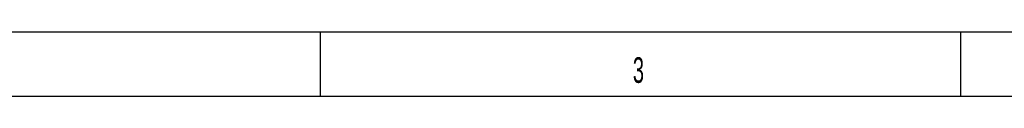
# Model space of a CAD drawing. Header units: millimetres. Extents: x 15 to 415, y 5 to 292.
# Tile 2 of 24: x 87 to 163, y 5 to 10. Entities that reach past the tile are written whole.
import ezdxf

# ---------------------------------------------------------------- set-up
doc = ezdxf.new("R2010")
doc.units = ezdxf.units.MM
doc.layers.add('SLD-0', color=179, linetype='Continuous')
doc.styles.add('SLDTEXTSTYLE2', font='TXT', dxfattribs={"width": 0.589474})

msp = doc.modelspace()

# ---------------------------------------------------------------- linework, layer by layer
at = {"layer": 'SLD-0', "color": 179, "linetype": 'Continuous'}
for p, q in [((20.078844, 10.21478), (410.078844, 10.21478)), ((110.078844, 5.21478), (110.078844, 10.21478)), ((160.078844, 5.21478), (160.078844, 10.21478)), ((15.078844, 5.21478), (415.078844, 5.21478))]:
    msp.add_line(p, q, dxfattribs=at)

# ---------------------------------------------------------------- texts
at = {"layer": 'SLD-0', "insert": (134.897399, 8.242742), "char_height": 2, "attachment_point": 2, "style": 'SLDTEXTSTYLE2'}
msp.add_mtext('3', dxfattribs=at)

doc.saveas('drawing.dxf')
